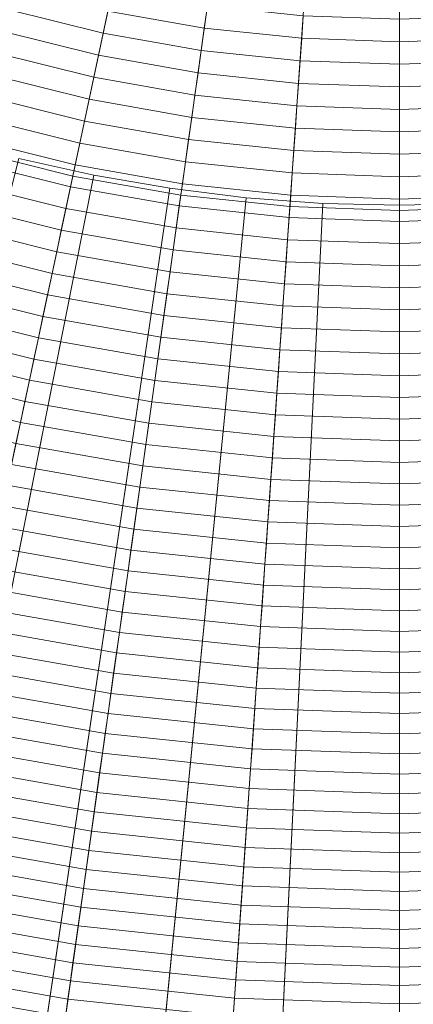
# Model space of a CAD drawing. Header units: centimetres. Extents: x -21.9 to 23.1, y -23 to 22.
# Tile 54 of 192: x -1.8 to 0.7, y -15.6 to -9.3. Entities that reach past the tile are written whole.
import ezdxf

# ---------------------------------------------------------------- set-up
doc = ezdxf.new("R2010")
doc.units = ezdxf.units.CM
doc.header["$LTSCALE"] = 2.54
doc.layers.add('Lucido design-1', color=7, linetype='Continuous')

# ---------------------------------------------------------------- blocks, each defined once
blk = doc.blocks.new('Gruppo-2-1')
at = {"color": 5, "linetype": 'Continuous', "lineweight": 9}
for points in [[(-1.9824, -7.5577, -950.2271), (-1.4845, -7.7195, -950.2271), (-2.1736, -10.1226, -950.2271), (-2.8374, -9.9069, -950.2271)], [(-1.4845, -7.7195, -950.2271), (-0.9766, -7.8461, -950.2271), (-1.4964, -10.2915, -950.2271), (-2.1736, -10.1226, -950.2271)], [(-0.9766, -7.8461, -950.2271), (-0.461, -7.937, -950.2271), (-0.809, -10.4127, -950.2271), (-1.4964, -10.2915, -950.2271)], [(-0.461, -7.937, -950.2271), (0.0596, -7.9917, -950.2271), (-0.1148, -10.4856, -950.2271), (-0.809, -10.4127, -950.2271)], [(0.0596, -7.9917, -950.2271), (0.5828, -8.01, -950.2271), (0.5828, -10.51, -950.2271), (-0.1148, -10.4856, -950.2271)], [(0.5828, -8.01, -950.2271), (1.1059, -7.9917, -950.2271), (1.2803, -10.4856, -950.2271), (0.5828, -10.51, -950.2271)], [(0.5828, -8.01, -950.2271), (0.5828, -10.51, -950.2271), (0.5828, -10.51, -950.2271)], [(-1.9174, -9.229, -935.8003), (-1.3031, -9.3821, -935.8003), (-1.2732, -9.2415, -935.8197), (-1.8777, -9.0908, -935.8197)], [(-1.2732, -9.2415, -935.8197), (-0.6596, -9.3497, -935.8197), (-0.6396, -9.2072, -935.8374), (-1.2433, -9.1008, -935.8374)], [(-1.9569, -9.3669, -935.7794), (-1.3329, -9.5225, -935.7794), (-1.3031, -9.3821, -935.8003), (-1.9174, -9.229, -935.8003)], [(-1.3031, -9.3821, -935.8003), (-0.6796, -9.4921, -935.8003), (-0.6596, -9.3497, -935.8197), (-1.2732, -9.2415, -935.8197)], [(-0.6596, -9.3497, -935.8197), (-0.0399, -9.4149, -935.8197), (-0.0299, -9.2713, -935.8374), (-0.6396, -9.2072, -935.8374)], [(-0.0399, -9.4149, -935.8197), (0.5828, -9.4366, -935.8197), (0.5828, -9.2927, -935.8374), (-0.0299, -9.2713, -935.8374)], [(0.5828, -9.4366, -935.8197), (1.2055, -9.4149, -935.8197), (1.1954, -9.2713, -935.8374), (0.5828, -9.2927, -935.8374)], [(0.5828, -9.4366, -935.8197), (0.5828, -9.2927, -935.8374), (0.5828, -9.2927, -935.8374)], [(-1.9964, -9.5046, -935.7569), (-1.3627, -9.6626, -935.7569), (-1.3329, -9.5225, -935.7794), (-1.9569, -9.3669, -935.7794)], [(-1.3329, -9.5225, -935.7794), (-0.6996, -9.6342, -935.7794), (-0.6796, -9.4921, -935.8003), (-1.3031, -9.3821, -935.8003)], [(-0.6796, -9.4921, -935.8003), (-0.05, -9.5582, -935.8003), (-0.0399, -9.4149, -935.8197), (-0.6596, -9.3497, -935.8197)], [(-0.05, -9.5582, -935.8003), (0.5828, -9.5803, -935.8003), (0.5828, -9.4366, -935.8197), (-0.0399, -9.4149, -935.8197)], [(0.5828, -9.5803, -935.8003), (1.2155, -9.5582, -935.8003), (1.2055, -9.4149, -935.8197), (0.5828, -9.4366, -935.8197)], [(0.5828, -9.5803, -935.8003), (0.5828, -9.4366, -935.8197), (0.5828, -9.4366, -935.8197)], [(-2.0358, -9.6421, -935.7328), (-1.3924, -9.8025, -935.7328), (-1.3627, -9.6626, -935.7569), (-1.9964, -9.5046, -935.7569)], [(-0.6996, -9.6342, -935.7794), (-0.06, -9.7014, -935.7794), (-0.05, -9.5582, -935.8003), (-0.6796, -9.4921, -935.8003)], [(-1.3627, -9.6626, -935.7569), (-0.7195, -9.776, -935.7569), (-0.6996, -9.6342, -935.7794), (-1.3329, -9.5225, -935.7794)], [(-0.06, -9.7014, -935.7794), (0.5828, -9.7238, -935.7794), (0.5828, -9.5803, -935.8003), (-0.05, -9.5582, -935.8003)], [(0.5828, -9.7238, -935.7794), (1.2255, -9.7014, -935.7794), (1.2155, -9.5582, -935.8003), (0.5828, -9.5803, -935.8003)], [(0.5828, -9.7238, -935.7794), (0.5828, -9.5803, -935.8003), (0.5828, -9.5803, -935.8003)], [(-2.0752, -9.7793, -935.7072), (-1.4221, -9.9421, -935.7072), (-1.3924, -9.8025, -935.7328), (-2.0358, -9.6421, -935.7328)], [(-0.7195, -9.776, -935.7569), (-0.07, -9.8443, -935.7569), (-0.06, -9.7014, -935.7794), (-0.6996, -9.6342, -935.7794)], [(-1.3924, -9.8025, -935.7328), (-0.7394, -9.9176, -935.7328), (-0.7195, -9.776, -935.7569), (-1.3627, -9.6626, -935.7569)], [(-0.07, -9.8443, -935.7569), (0.5828, -9.8671, -935.7569), (0.5828, -9.7238, -935.7794), (-0.06, -9.7014, -935.7794)], [(0.5828, -9.8671, -935.7569), (1.2355, -9.8443, -935.7569), (1.2255, -9.7014, -935.7794), (0.5828, -9.7238, -935.7794)], [(0.5828, -9.8671, -935.7569), (0.5828, -9.7238, -935.7794), (0.5828, -9.7238, -935.7794)], [(-2.1144, -9.9162, -935.6799), (-1.4517, -10.0814, -935.6799), (-1.4221, -9.9421, -935.7072), (-2.0752, -9.7793, -935.7072)], [(-1.4221, -9.9421, -935.7072), (-0.7593, -10.059, -935.7072), (-0.7394, -9.9176, -935.7328), (-1.3924, -9.8025, -935.7328)], [(-0.7394, -9.9176, -935.7328), (-0.0799, -9.9869, -935.7328), (-0.07, -9.8443, -935.7569), (-0.7195, -9.776, -935.7569)], [(-0.0799, -9.9869, -935.7328), (0.5828, -10.0101, -935.7328), (0.5828, -9.8671, -935.7569), (-0.07, -9.8443, -935.7569)], [(0.5828, -10.0101, -935.7328), (1.2455, -9.9869, -935.7328), (1.2355, -9.8443, -935.7569), (0.5828, -9.8671, -935.7569)], [(0.5828, -10.0101, -935.7328), (0.5828, -9.8671, -935.7569), (0.5828, -9.8671, -935.7569)], [(-2.1536, -10.0528, -935.6511), (-1.4813, -10.2204, -935.6511), (-1.4517, -10.0814, -935.6799), (-2.1144, -9.9162, -935.6799)], [(-1.4517, -10.0814, -935.6799), (-0.7791, -10.2, -935.6799), (-0.7593, -10.059, -935.7072), (-1.4221, -9.9421, -935.7072)], [(-0.7593, -10.059, -935.7072), (-0.0899, -10.1293, -935.7072), (-0.0799, -9.9869, -935.7328), (-0.7394, -9.9176, -935.7328)], [(-0.0899, -10.1293, -935.7072), (0.5828, -10.1528, -935.7072), (0.5828, -10.0101, -935.7328), (-0.0799, -9.9869, -935.7328)], [(0.5828, -10.1528, -935.7072), (1.2554, -10.1293, -935.7072), (1.2455, -9.9869, -935.7328), (0.5828, -10.0101, -935.7328)], [(0.5828, -10.1528, -935.7072), (0.5828, -10.0101, -935.7328), (0.5828, -10.0101, -935.7328)], [(-2.1927, -10.1891, -935.6207), (-1.5107, -10.3591, -935.6207), (-1.4813, -10.2204, -935.6511), (-2.1536, -10.0528, -935.6511)], [(-1.4813, -10.2204, -935.6511), (-0.7989, -10.3407, -935.6511), (-0.7791, -10.2, -935.6799), (-1.4517, -10.0814, -935.6799)], [(-0.7791, -10.2, -935.6799), (-0.0998, -10.2714, -935.6799), (-0.0899, -10.1293, -935.7072), (-0.7593, -10.059, -935.7072)], [(-2.1736, -10.1226, -949.2271), (-1.4964, -10.2915, -949.2271), (-4.0127, -22.13, -949.2271), (-5.5096, -21.7567, -949.2271)], [(-2.1736, -10.1226, -950.2271), (-1.4964, -10.2915, -950.2271), (-1.4964, -10.2915, -949.2271), (-2.1736, -10.1226, -949.2271)], [(-0.0998, -10.2714, -935.6799), (0.5828, -10.2952, -935.6799), (0.5828, -10.1528, -935.7072), (-0.0899, -10.1293, -935.7072)], [(0.5828, -10.2952, -935.6799), (1.2653, -10.2714, -935.6799), (1.2554, -10.1293, -935.7072), (0.5828, -10.1528, -935.7072)], [(-4.7846, -21.9379, -949.2271), (-3.7267, -22.175, -949.2271), (-1.3617, -10.2853, -949.2271), (-1.839, -10.1783, -949.2271)], [(-1.839, -10.1783, -1010.9271), (-1.3617, -10.2853, -1010.9271), (-3.6489, -21.7838, -1010.9271), (-4.6877, -21.551, -1010.9271)], [(-2.2317, -10.3251, -935.5887), (-1.5401, -10.4975, -935.5887), (-1.5107, -10.3591, -935.6207), (-2.1927, -10.1891, -935.6207)], [(-1.839, -10.1783, -949.2271), (-1.3617, -10.2853, -949.2271), (-1.3617, -10.2853, -1010.9271), (-1.839, -10.1783, -1010.9271)], [(-0.7989, -10.3407, -935.6511), (-0.1097, -10.4132, -935.6511), (-0.0998, -10.2714, -935.6799), (-0.7791, -10.2, -935.6799)], [(0.5828, -10.2952, -935.6799), (0.5828, -10.1528, -935.7072), (0.5828, -10.1528, -935.7072)], [(-1.5107, -10.3591, -935.6207), (-0.8186, -10.4812, -935.6207), (-0.7989, -10.3407, -935.6511), (-1.4813, -10.2204, -935.6511)], [(-0.1097, -10.4132, -935.6511), (0.5828, -10.4374, -935.6511), (0.5828, -10.2952, -935.6799), (-0.0998, -10.2714, -935.6799)], [(0.5828, -10.4374, -935.6511), (1.2753, -10.4132, -935.6511), (1.2653, -10.2714, -935.6799), (0.5828, -10.2952, -935.6799)], [(-1.4964, -10.2915, -949.2271), (-0.809, -10.4127, -949.2271), (-2.4934, -22.3979, -949.2271), (-4.0127, -22.13, -949.2271)], [(-3.7267, -22.175, -949.2271), (-2.6584, -22.3602, -949.2271), (-0.8797, -10.3688, -949.2271), (-1.3617, -10.2853, -949.2271)], [(-1.3617, -10.2853, -1010.9271), (-0.8797, -10.3688, -1010.9271), (-2.5999, -21.9657, -1010.9271), (-3.6489, -21.7838, -1010.9271)], [(-2.2705, -10.4607, -935.5552), (-1.5695, -10.6355, -935.5552), (-1.5401, -10.4975, -935.5887), (-2.2317, -10.3251, -935.5887)], [(-1.4964, -10.2915, -950.2271), (-0.809, -10.4127, -950.2271), (-0.809, -10.4127, -949.2271), (-1.4964, -10.2915, -949.2271)], [(-1.3617, -10.2853, -949.2271), (-0.8797, -10.3688, -949.2271), (-0.8797, -10.3688, -1010.9271), (-1.3617, -10.2853, -1010.9271)], [(0.5828, -10.4374, -935.6511), (0.5828, -10.2952, -935.6799), (0.5828, -10.2952, -935.6799)], [(-2.6584, -22.3602, -949.2271), (-1.5824, -22.4929, -949.2271), (-0.3941, -10.4287, -949.2271), (-0.8797, -10.3688, -949.2271)], [(-0.8797, -10.3688, -1010.9271), (-0.3941, -10.4287, -1010.9271), (-1.5433, -22.096, -1010.9271), (-2.5999, -21.9657, -1010.9271)], [(-1.5401, -10.4975, -935.5887), (-0.8383, -10.6212, -935.5887), (-0.8186, -10.4812, -935.6207), (-1.5107, -10.3591, -935.6207)], [(-0.8797, -10.3688, -949.2271), (-0.3941, -10.4287, -949.2271), (-0.3941, -10.4287, -1010.9271), (-0.8797, -10.3688, -1010.9271)], [(-0.8186, -10.4812, -935.6207), (-0.1196, -10.5546, -935.6207), (-0.1097, -10.4132, -935.6511), (-0.7989, -10.3407, -935.6511)], [(-0.809, -10.4127, -949.2271), (-0.1148, -10.4856, -949.2271), (-0.9591, -22.5591, -949.2271), (-2.4934, -22.3979, -949.2271)], [(-1.5824, -22.4929, -949.2271), (-0.5011, -22.5729, -949.2271), (0.0937, -10.4648, -949.2271), (-0.3941, -10.4287, -949.2271)], [(-0.3941, -10.4287, -1010.9271), (0.0937, -10.4648, -1010.9271), (-0.4816, -22.1746, -1010.9271), (-1.5433, -22.096, -1010.9271)], [(-0.809, -10.4127, -950.2271), (-0.1148, -10.4856, -950.2271), (-0.1148, -10.4856, -949.2271), (-0.809, -10.4127, -949.2271)], [(-0.3941, -10.4287, -949.2271), (0.0937, -10.4648, -949.2271), (0.0937, -10.4648, -1010.9271), (-0.3941, -10.4287, -1010.9271)], [(-0.1196, -10.5546, -935.6207), (0.5828, -10.5792, -935.6207), (0.5828, -10.4374, -935.6511), (-0.1097, -10.4132, -935.6511)], [(0.5828, -10.5792, -935.6207), (1.2852, -10.5546, -935.6207), (1.2753, -10.4132, -935.6511), (0.5828, -10.4374, -935.6511)], [(0.5828, -10.5792, -935.6207), (0.5828, -10.4374, -935.6511), (0.5828, -10.4374, -935.6511)], [(-2.3093, -10.5959, -935.5201), (-1.5987, -10.7731, -935.5201), (-1.5695, -10.6355, -935.5552), (-2.2705, -10.4607, -935.5552)], [(-1.5695, -10.6355, -935.5552), (-0.8579, -10.7609, -935.5552), (-0.8383, -10.6212, -935.5887), (-1.5401, -10.4975, -935.5887)], [(-0.1148, -10.4856, -949.2271), (0.5828, -10.51, -949.2271), (0.5828, -22.613, -949.2271), (-0.9591, -22.5591, -949.2271)], [(-0.8383, -10.6212, -935.5887), (-0.1295, -10.6957, -935.5887), (-0.1196, -10.5546, -935.6207), (-0.8186, -10.4812, -935.6207)], [(-0.5011, -22.5729, -949.2271), (0.5828, -22.6001, -949.2271), (0.5828, -10.4771, -949.2271), (0.0937, -10.4648, -949.2271)], [(0.0937, -10.4648, -1010.9271), (0.5828, -10.4771, -1010.9271), (0.5828, -22.2012, -1010.9271), (-0.4816, -22.1746, -1010.9271)], [(-0.1148, -10.4856, -950.2271), (0.5828, -10.51, -950.2271), (0.5828, -10.51, -949.2271), (-0.1148, -10.4856, -949.2271)], [(0.0937, -10.4648, -949.2271), (0.5828, -10.4771, -949.2271), (0.5828, -10.4771, -1010.9271), (0.0937, -10.4648, -1010.9271)], [(0.5828, -10.4771, -1010.9271), (1.0718, -10.4648, -1010.9271), (1.6471, -22.1746, -1010.9271), (0.5828, -22.2012, -1010.9271)], [(0.5828, -10.4771, -949.2271), (1.0718, -10.4648, -949.2271), (1.0718, -10.4648, -1010.9271), (0.5828, -10.4771, -1010.9271)], [(0.5828, -22.6001, -949.2271), (1.6666, -22.5729, -949.2271), (1.0718, -10.4648, -949.2271), (0.5828, -10.4771, -949.2271)], [(0.5828, -10.4771, -1010.9271), (0.5828, -22.2012, -1010.9271), (0.5828, -22.2012, -1010.9271)], [(0.5828, -10.4771, -949.2271), (0.5828, -10.4771, -1010.9271), (0.5828, -10.4771, -1010.9271)], [(0.5828, -22.6001, -949.2271), (0.5828, -10.4771, -949.2271), (0.5828, -10.4771, -949.2271)], [(0.5828, -10.51, -949.2271), (1.2803, -10.4856, -949.2271), (2.1246, -22.5591, -949.2271), (0.5828, -22.613, -949.2271)], [(0.5828, -10.51, -950.2271), (1.2803, -10.4856, -950.2271), (1.2803, -10.4856, -949.2271), (0.5828, -10.51, -949.2271)], [(0.5828, -10.51, -949.2271), (0.5828, -22.613, -949.2271), (0.5828, -22.613, -949.2271)], [(0.5828, -10.51, -950.2271), (0.5828, -10.51, -949.2271), (0.5828, -10.51, -949.2271)], [(-0.1295, -10.6957, -935.5887), (0.5828, -10.7206, -935.5887), (0.5828, -10.5792, -935.6207), (-0.1196, -10.5546, -935.6207)], [(0.5828, -10.7206, -935.5887), (1.295, -10.6957, -935.5887), (1.2852, -10.5546, -935.6207), (0.5828, -10.5792, -935.6207)], [(0.5828, -10.7206, -935.5887), (0.5828, -10.5792, -935.6207), (0.5828, -10.5792, -935.6207)], [(-2.348, -10.7308, -935.4834), (-1.6279, -10.9103, -935.4834), (-1.5987, -10.7731, -935.5201), (-2.3093, -10.5959, -935.5201)], [(-1.5987, -10.7731, -935.5201), (-0.8775, -10.9003, -935.5201), (-0.8579, -10.7609, -935.5552), (-1.5695, -10.6355, -935.5552)], [(-0.8579, -10.7609, -935.5552), (-0.1393, -10.8365, -935.5552), (-0.1295, -10.6957, -935.5887), (-0.8383, -10.6212, -935.5887)], [(-0.1393, -10.8365, -935.5552), (0.5828, -10.8617, -935.5552), (0.5828, -10.7206, -935.5887), (-0.1295, -10.6957, -935.5887)], [(0.5828, -10.8617, -935.5552), (1.3049, -10.8365, -935.5552), (1.295, -10.6957, -935.5887), (0.5828, -10.7206, -935.5887)], [(-2.3866, -10.8653, -935.4452), (-1.657, -11.0472, -935.4452), (-1.6279, -10.9103, -935.4834), (-2.348, -10.7308, -935.4834)], [(-0.8775, -10.9003, -935.5201), (-0.1491, -10.9768, -935.5201), (-0.1393, -10.8365, -935.5552), (-0.8579, -10.7609, -935.5552)], [(0.5828, -10.8617, -935.5552), (0.5828, -10.7206, -935.5887), (0.5828, -10.7206, -935.5887)], [(-1.6279, -10.9103, -935.4834), (-0.897, -11.0392, -935.4834), (-0.8775, -10.9003, -935.5201), (-1.5987, -10.7731, -935.5201)], [(-2.425, -10.9993, -935.4055), (-1.686, -11.1836, -935.4055), (-1.657, -11.0472, -935.4452), (-2.3866, -10.8653, -935.4452)], [(-0.1491, -10.9768, -935.5201), (0.5828, -11.0024, -935.5201), (0.5828, -10.8617, -935.5552), (-0.1393, -10.8365, -935.5552)], [(0.5828, -11.0024, -935.5201), (1.3147, -10.9768, -935.5201), (1.3049, -10.8365, -935.5552), (0.5828, -10.8617, -935.5552)], [(0.5828, -11.0024, -935.5201), (0.5828, -10.8617, -935.5552), (0.5828, -10.8617, -935.5552)], [(-1.657, -11.0472, -935.4452), (-0.9165, -11.1777, -935.4452), (-0.897, -11.0392, -935.4834), (-1.6279, -10.9103, -935.4834)], [(-0.897, -11.0392, -935.4834), (-0.1589, -11.1168, -935.4834), (-0.1491, -10.9768, -935.5201), (-0.8775, -10.9003, -935.5201)], [(-2.4633, -11.133, -935.3642), (-1.7149, -11.3196, -935.3642), (-1.686, -11.1836, -935.4055), (-2.425, -10.9993, -935.4055)], [(-0.1589, -11.1168, -935.4834), (0.5828, -11.1427, -935.4834), (0.5828, -11.0024, -935.5201), (-0.1491, -10.9768, -935.5201)], [(0.5828, -11.1427, -935.4834), (1.3245, -11.1168, -935.4834), (1.3147, -10.9768, -935.5201), (0.5828, -11.0024, -935.5201)], [(0.5828, -11.1427, -935.4834), (0.5828, -11.0024, -935.5201), (0.5828, -11.0024, -935.5201)], [(-1.686, -11.1836, -935.4055), (-0.9359, -11.3159, -935.4055), (-0.9165, -11.1777, -935.4452), (-1.657, -11.0472, -935.4452)], [(-0.9165, -11.1777, -935.4452), (-0.1687, -11.2563, -935.4452), (-0.1589, -11.1168, -935.4834), (-0.897, -11.0392, -935.4834)], [(-2.5015, -11.2661, -935.3213), (-1.7437, -11.4551, -935.3213), (-1.7149, -11.3196, -935.3642), (-2.4633, -11.133, -935.3642)], [(-0.1687, -11.2563, -935.4452), (0.5828, -11.2826, -935.4452), (0.5828, -11.1427, -935.4834), (-0.1589, -11.1168, -935.4834)], [(0.5828, -11.2826, -935.4452), (1.3342, -11.2563, -935.4452), (1.3245, -11.1168, -935.4834), (0.5828, -11.1427, -935.4834)], [(0.5828, -11.2826, -935.4452), (0.5828, -11.1427, -935.4834), (0.5828, -11.1427, -935.4834)], [(-1.7149, -11.3196, -935.3642), (-0.9552, -11.4535, -935.3642), (-0.9359, -11.3159, -935.4055), (-1.686, -11.1836, -935.4055)], [(-0.9359, -11.3159, -935.4055), (-0.1784, -11.3955, -935.4055), (-0.1687, -11.2563, -935.4452), (-0.9165, -11.1777, -935.4452)], [(-2.5396, -11.3988, -935.277), (-1.7724, -11.5901, -935.277), (-1.7437, -11.4551, -935.3213), (-2.5015, -11.2661, -935.3213)], [(-0.1784, -11.3955, -935.4055), (0.5828, -11.422, -935.4055), (0.5828, -11.2826, -935.4452), (-0.1687, -11.2563, -935.4452)], [(0.5828, -11.422, -935.4055), (1.3439, -11.3955, -935.4055), (1.3342, -11.2563, -935.4452), (0.5828, -11.2826, -935.4452)], [(-1.7437, -11.4551, -935.3213), (-0.9745, -11.5907, -935.3213), (-0.9552, -11.4535, -935.3642), (-1.7149, -11.3196, -935.3642)], [(-0.9552, -11.4535, -935.3642), (-0.1881, -11.5341, -935.3642), (-0.1784, -11.3955, -935.4055), (-0.9359, -11.3159, -935.4055)], [(0.5828, -11.422, -935.4055), (0.5828, -11.2826, -935.4452), (0.5828, -11.2826, -935.4452)], [(-2.5775, -11.5311, -935.2311), (-1.801, -11.7247, -935.2311), (-1.7724, -11.5901, -935.277), (-2.5396, -11.3988, -935.277)], [(-0.1881, -11.5341, -935.3642), (0.5828, -11.5611, -935.3642), (0.5828, -11.422, -935.4055), (-0.1784, -11.3955, -935.4055)], [(0.5828, -11.5611, -935.3642), (1.3536, -11.5341, -935.3642), (1.3439, -11.3955, -935.4055), (0.5828, -11.422, -935.4055)], [(-1.7724, -11.5901, -935.277), (-0.9937, -11.7274, -935.277), (-0.9745, -11.5907, -935.3213), (-1.7437, -11.4551, -935.3213)], [(-0.9745, -11.5907, -935.3213), (-0.1978, -11.6723, -935.3213), (-0.1881, -11.5341, -935.3642), (-0.9552, -11.4535, -935.3642)], [(0.5828, -11.5611, -935.3642), (0.5828, -11.422, -935.4055), (0.5828, -11.422, -935.4055)], [(-2.6153, -11.6628, -935.1837), (-1.8295, -11.8587, -935.1837), (-1.801, -11.7247, -935.2311), (-2.5775, -11.5311, -935.2311)], [(-0.1978, -11.6723, -935.3213), (0.5828, -11.6996, -935.3213), (0.5828, -11.5611, -935.3642), (-0.1881, -11.5341, -935.3642)], [(0.5828, -11.6996, -935.3213), (1.3633, -11.6723, -935.3213), (1.3536, -11.5341, -935.3642), (0.5828, -11.5611, -935.3642)], [(0.5828, -11.6996, -935.3213), (0.5828, -11.5611, -935.3642), (0.5828, -11.5611, -935.3642)], [(-1.801, -11.7247, -935.2311), (-1.0129, -11.8636, -935.2311), (-0.9937, -11.7274, -935.277), (-1.7724, -11.5901, -935.277)], [(-0.9937, -11.7274, -935.277), (-0.2074, -11.8101, -935.277), (-0.1978, -11.6723, -935.3213), (-0.9745, -11.5907, -935.3213)], [(-2.6529, -11.794, -935.1347), (-1.8579, -11.9923, -935.1347), (-1.8295, -11.8587, -935.1837), (-2.6153, -11.6628, -935.1837)], [(-0.2074, -11.8101, -935.277), (0.5828, -11.8377, -935.277), (0.5828, -11.6996, -935.3213), (-0.1978, -11.6723, -935.3213)], [(0.5828, -11.8377, -935.277), (1.3729, -11.8101, -935.277), (1.3633, -11.6723, -935.3213), (0.5828, -11.6996, -935.3213)], [(0.5828, -11.8377, -935.277), (0.5828, -11.6996, -935.3213), (0.5828, -11.6996, -935.3213)], [(-1.8295, -11.8587, -935.1837), (-1.032, -11.9994, -935.1837), (-1.0129, -11.8636, -935.2311), (-1.801, -11.7247, -935.2311)], [(-1.0129, -11.8636, -935.2311), (-0.217, -11.9473, -935.2311), (-0.2074, -11.8101, -935.277), (-0.9937, -11.7274, -935.277)], [(-0.217, -11.9473, -935.2311), (0.5828, -11.9752, -935.2311), (0.5828, -11.8377, -935.277), (-0.2074, -11.8101, -935.277)], [(0.5828, -11.9752, -935.2311), (1.3825, -11.9473, -935.2311), (1.3729, -11.8101, -935.277), (0.5828, -11.8377, -935.277)], [(-1.8579, -11.9923, -935.1347), (-1.051, -12.1345, -935.1347), (-1.032, -11.9994, -935.1837), (-1.8295, -11.8587, -935.1837)], [(-1.032, -11.9994, -935.1837), (-0.2266, -12.084, -935.1837), (-0.217, -11.9473, -935.2311), (-1.0129, -11.8636, -935.2311)], [(0.5828, -11.9752, -935.2311), (0.5828, -11.8377, -935.277), (0.5828, -11.8377, -935.277)], [(-0.2266, -12.084, -935.1837), (0.5828, -12.1123, -935.1837), (0.5828, -11.9752, -935.2311), (-0.217, -11.9473, -935.2311)], [(0.5828, -12.1123, -935.1837), (1.3921, -12.084, -935.1837), (1.3825, -11.9473, -935.2311), (0.5828, -11.9752, -935.2311)], [(-1.8861, -12.1253, -935.0843), (-1.0699, -12.2692, -935.0843), (-1.051, -12.1345, -935.1347), (-1.8579, -11.9923, -935.1347)], [(-1.051, -12.1345, -935.1347), (-0.2361, -12.2202, -935.1347), (-0.2266, -12.084, -935.1837), (-1.032, -11.9994, -935.1837)], [(0.5828, -12.1123, -935.1837), (0.5828, -11.9752, -935.2311), (0.5828, -11.9752, -935.2311)], [(-0.2361, -12.2202, -935.1347), (0.5828, -12.2488, -935.1347), (0.5828, -12.1123, -935.1837), (-0.2266, -12.084, -935.1837)], [(0.5828, -12.2488, -935.1347), (1.4016, -12.2202, -935.1347), (1.3921, -12.084, -935.1837), (0.5828, -12.1123, -935.1837)], [(-1.9143, -12.2577, -935.0324), (-1.0887, -12.4033, -935.0324), (-1.0699, -12.2692, -935.0843), (-1.8861, -12.1253, -935.0843)], [(-1.0699, -12.2692, -935.0843), (-0.2456, -12.3558, -935.0843), (-0.2361, -12.2202, -935.1347), (-1.051, -12.1345, -935.1347)], [(0.5828, -12.2488, -935.1347), (0.5828, -12.1123, -935.1837), (0.5828, -12.1123, -935.1837)], [(-1.9423, -12.3895, -934.9789), (-1.1075, -12.5368, -934.9789), (-1.0887, -12.4033, -935.0324), (-1.9143, -12.2577, -935.0324)], [(-1.0887, -12.4033, -935.0324), (-0.255, -12.4909, -935.0324), (-0.2456, -12.3558, -935.0843), (-1.0699, -12.2692, -935.0843)], [(-0.2456, -12.3558, -935.0843), (0.5828, -12.3847, -935.0843), (0.5828, -12.2488, -935.1347), (-0.2361, -12.2202, -935.1347)], [(0.5828, -12.3847, -935.0843), (1.4111, -12.3558, -935.0843), (1.4016, -12.2202, -935.1347), (0.5828, -12.2488, -935.1347)], [(0.5828, -12.3847, -935.0843), (0.5828, -12.2488, -935.1347), (0.5828, -12.2488, -935.1347)], [(-1.9702, -12.5208, -934.924), (-1.1262, -12.6697, -934.924), (-1.1075, -12.5368, -934.9789), (-1.9423, -12.3895, -934.9789)], [(-0.255, -12.4909, -935.0324), (0.5828, -12.5201, -935.0324), (0.5828, -12.3847, -935.0843), (-0.2456, -12.3558, -935.0843)], [(0.5828, -12.5201, -935.0324), (1.4205, -12.4909, -935.0324), (1.4111, -12.3558, -935.0843), (0.5828, -12.3847, -935.0843)], [(0.5828, -12.5201, -935.0324), (0.5828, -12.3847, -935.0843), (0.5828, -12.3847, -935.0843)], [(-1.1075, -12.5368, -934.9789), (-0.2644, -12.6254, -934.9789), (-0.255, -12.4909, -935.0324), (-1.0887, -12.4033, -935.0324)], [(-1.998, -12.6515, -934.8676), (-1.1448, -12.8019, -934.8676), (-1.1262, -12.6697, -934.924), (-1.9702, -12.5208, -934.924)], [(-0.2644, -12.6254, -934.9789), (0.5828, -12.6549, -934.9789), (0.5828, -12.5201, -935.0324), (-0.255, -12.4909, -935.0324)], [(0.5828, -12.6549, -934.9789), (1.43, -12.6254, -934.9789), (1.4205, -12.4909, -935.0324), (0.5828, -12.5201, -935.0324)], [(0.5828, -12.6549, -934.9789), (0.5828, -12.5201, -935.0324), (0.5828, -12.5201, -935.0324)], [(-1.1262, -12.6697, -934.924), (-0.2738, -12.7592, -934.924), (-0.2644, -12.6254, -934.9789), (-1.1075, -12.5368, -934.9789)], [(-2.0256, -12.7816, -934.8097), (-1.1633, -12.9336, -934.8097), (-1.1448, -12.8019, -934.8676), (-1.998, -12.6515, -934.8676)], [(-0.2738, -12.7592, -934.924), (0.5828, -12.7892, -934.924), (0.5828, -12.6549, -934.9789), (-0.2644, -12.6254, -934.9789)], [(0.5828, -12.7892, -934.924), (1.4393, -12.7592, -934.924), (1.43, -12.6254, -934.9789), (0.5828, -12.6549, -934.9789)], [(-1.1448, -12.8019, -934.8676), (-0.2831, -12.8925, -934.8676), (-0.2738, -12.7592, -934.924), (-1.1262, -12.6697, -934.924)], [(0.5828, -12.7892, -934.924), (0.5828, -12.6549, -934.9789), (0.5828, -12.6549, -934.9789)], [(-0.2831, -12.8925, -934.8676), (0.5828, -12.9227, -934.8676), (0.5828, -12.7892, -934.924), (-0.2738, -12.7592, -934.924)], [(0.5828, -12.9227, -934.8676), (1.4486, -12.8925, -934.8676), (1.4393, -12.7592, -934.924), (0.5828, -12.7892, -934.924)], [(-2.0531, -12.911, -934.7503), (-1.1817, -13.0646, -934.7503), (-1.1633, -12.9336, -934.8097), (-2.0256, -12.7816, -934.8097)], [(-1.1633, -12.9336, -934.8097), (-0.2924, -13.0251, -934.8097), (-0.2831, -12.8925, -934.8676), (-1.1448, -12.8019, -934.8676)], [(0.5828, -12.9227, -934.8676), (0.5828, -12.7892, -934.924), (0.5828, -12.7892, -934.924)], [(-0.2924, -13.0251, -934.8097), (0.5828, -13.0557, -934.8097), (0.5828, -12.9227, -934.8676), (-0.2831, -12.8925, -934.8676)], [(0.5828, -13.0557, -934.8097), (1.4579, -13.0251, -934.8097), (1.4486, -12.8925, -934.8676), (0.5828, -12.9227, -934.8676)], [(-2.0805, -13.0397, -934.6895), (-1.2, -13.195, -934.6895), (-1.1817, -13.0646, -934.7503), (-2.0531, -12.911, -934.7503)], [(-1.1817, -13.0646, -934.7503), (-0.3016, -13.1571, -934.7503), (-0.2924, -13.0251, -934.8097), (-1.1633, -12.9336, -934.8097)], [(0.5828, -13.0557, -934.8097), (0.5828, -12.9227, -934.8676), (0.5828, -12.9227, -934.8676)], [(-0.3016, -13.1571, -934.7503), (0.5828, -13.188, -934.7503), (0.5828, -13.0557, -934.8097), (-0.2924, -13.0251, -934.8097)], [(0.5828, -13.188, -934.7503), (1.4671, -13.1571, -934.7503), (1.4579, -13.0251, -934.8097), (0.5828, -13.0557, -934.8097)], [(-2.1077, -13.1678, -934.6272), (-1.2182, -13.3247, -934.6272), (-1.2, -13.195, -934.6895), (-2.0805, -13.0397, -934.6895)], [(-1.2, -13.195, -934.6895), (-0.3108, -13.2885, -934.6895), (-0.3016, -13.1571, -934.7503), (-1.1817, -13.0646, -934.7503)], [(0.5828, -13.188, -934.7503), (0.5828, -13.0557, -934.8097), (0.5828, -13.0557, -934.8097)], [(-2.1348, -13.2953, -934.5635), (-1.2364, -13.4537, -934.5635), (-1.2182, -13.3247, -934.6272), (-2.1077, -13.1678, -934.6272)], [(-1.2182, -13.3247, -934.6272), (-0.3199, -13.4191, -934.6272), (-0.3108, -13.2885, -934.6895), (-1.2, -13.195, -934.6895)], [(-0.3108, -13.2885, -934.6895), (0.5828, -13.3197, -934.6895), (0.5828, -13.188, -934.7503), (-0.3016, -13.1571, -934.7503)], [(0.5828, -13.3197, -934.6895), (1.4763, -13.2885, -934.6895), (1.4671, -13.1571, -934.7503), (0.5828, -13.188, -934.7503)], [(0.5828, -13.3197, -934.6895), (0.5828, -13.188, -934.7503), (0.5828, -13.188, -934.7503)], [(-2.1618, -13.422, -934.4984), (-1.2544, -13.582, -934.4984), (-1.2364, -13.4537, -934.5635), (-2.1348, -13.2953, -934.5635)], [(-1.2364, -13.4537, -934.5635), (-0.329, -13.549, -934.5635), (-0.3199, -13.4191, -934.6272), (-1.2182, -13.3247, -934.6272)], [(-0.3199, -13.4191, -934.6272), (0.5828, -13.4506, -934.6272), (0.5828, -13.3197, -934.6895), (-0.3108, -13.2885, -934.6895)], [(0.5828, -13.4506, -934.6272), (1.4855, -13.4191, -934.6272), (1.4763, -13.2885, -934.6895), (0.5828, -13.3197, -934.6895)], [(0.5828, -13.4506, -934.6272), (0.5828, -13.3197, -934.6895), (0.5828, -13.3197, -934.6895)], [(-2.1885, -13.548, -934.4318), (-1.2723, -13.7095, -934.4318), (-1.2544, -13.582, -934.4984), (-2.1618, -13.422, -934.4984)], [(-1.2544, -13.582, -934.4984), (-0.3381, -13.6783, -934.4984), (-0.329, -13.549, -934.5635), (-1.2364, -13.4537, -934.5635)], [(-0.329, -13.549, -934.5635), (0.5828, -13.5809, -934.5635), (0.5828, -13.4506, -934.6272), (-0.3199, -13.4191, -934.6272)], [(0.5828, -13.5809, -934.5635), (1.4945, -13.549, -934.5635), (1.4855, -13.4191, -934.6272), (0.5828, -13.4506, -934.6272)], [(0.5828, -13.5809, -934.5635), (0.5828, -13.4506, -934.6272), (0.5828, -13.4506, -934.6272)], [(-2.2152, -13.6733, -934.3637), (-1.2901, -13.8364, -934.3637), (-1.2723, -13.7095, -934.4318), (-2.1885, -13.548, -934.4318)], [(-1.2723, -13.7095, -934.4318), (-0.347, -13.8068, -934.4318), (-0.3381, -13.6783, -934.4984), (-1.2544, -13.582, -934.4984)], [(-0.3381, -13.6783, -934.4984), (0.5828, -13.7104, -934.4984), (0.5828, -13.5809, -934.5635), (-0.329, -13.549, -934.5635)], [(0.5828, -13.7104, -934.4984), (1.5036, -13.6783, -934.4984), (1.4945, -13.549, -934.5635), (0.5828, -13.5809, -934.5635)], [(0.5828, -13.7104, -934.4984), (0.5828, -13.5809, -934.5635), (0.5828, -13.5809, -934.5635)], [(-2.2416, -13.7978, -934.2943), (-1.3079, -13.9624, -934.2943), (-1.2901, -13.8364, -934.3637), (-2.2152, -13.6733, -934.3637)], [(-1.2901, -13.8364, -934.3637), (-0.356, -13.9346, -934.3637), (-0.347, -13.8068, -934.4318), (-1.2723, -13.7095, -934.4318)], [(-0.347, -13.8068, -934.4318), (0.5828, -13.8393, -934.4318), (0.5828, -13.7104, -934.4984), (-0.3381, -13.6783, -934.4984)], [(0.5828, -13.8393, -934.4318), (1.5126, -13.8068, -934.4318), (1.5036, -13.6783, -934.4984), (0.5828, -13.7104, -934.4984)], [(0.5828, -13.8393, -934.4318), (0.5828, -13.7104, -934.4984), (0.5828, -13.7104, -934.4984)], [(-2.268, -13.9216, -934.2235), (-1.3255, -14.0878, -934.2235), (-1.3079, -13.9624, -934.2943), (-2.2416, -13.7978, -934.2943)], [(-1.3079, -13.9624, -934.2943), (-0.3649, -14.0616, -934.2943), (-0.356, -13.9346, -934.3637), (-1.2901, -13.8364, -934.3637)], [(-0.356, -13.9346, -934.3637), (0.5828, -13.9673, -934.3637), (0.5828, -13.8393, -934.4318), (-0.347, -13.8068, -934.4318)], [(0.5828, -13.9673, -934.3637), (1.5215, -13.9346, -934.3637), (1.5126, -13.8068, -934.4318), (0.5828, -13.8393, -934.4318)], [(0.5828, -13.9673, -934.3637), (0.5828, -13.8393, -934.4318), (0.5828, -13.8393, -934.4318)], [(-2.2941, -14.0446, -934.1512), (-1.343, -14.2123, -934.1512), (-1.3255, -14.0878, -934.2235), (-2.268, -13.9216, -934.2235)], [(-1.3255, -14.0878, -934.2235), (-0.3737, -14.1878, -934.2235), (-0.3649, -14.0616, -934.2943), (-1.3079, -13.9624, -934.2943)], [(-0.3649, -14.0616, -934.2943), (0.5828, -14.0947, -934.2943), (0.5828, -13.9673, -934.3637), (-0.356, -13.9346, -934.3637)], [(0.5828, -14.0947, -934.2943), (1.5304, -14.0616, -934.2943), (1.5215, -13.9346, -934.3637), (0.5828, -13.9673, -934.3637)], [(0.5828, -14.0947, -934.2943), (0.5828, -13.9673, -934.3637), (0.5828, -13.9673, -934.3637)], [(-2.3201, -14.1668, -934.0776), (-1.3604, -14.336, -934.0776), (-1.343, -14.2123, -934.1512), (-2.2941, -14.0446, -934.1512)], [(-1.343, -14.2123, -934.1512), (-0.3825, -14.3132, -934.1512), (-0.3737, -14.1878, -934.2235), (-1.3255, -14.0878, -934.2235)], [(-0.3737, -14.1878, -934.2235), (0.5828, -14.2212, -934.2235), (0.5828, -14.0947, -934.2943), (-0.3649, -14.0616, -934.2943)], [(0.5828, -14.2212, -934.2235), (1.5392, -14.1878, -934.2235), (1.5304, -14.0616, -934.2943), (0.5828, -14.0947, -934.2943)], [(0.5828, -14.2212, -934.2235), (0.5828, -14.0947, -934.2943), (0.5828, -14.0947, -934.2943)], [(-2.3459, -14.2882, -934.0026), (-1.3776, -14.4589, -934.0026), (-1.3604, -14.336, -934.0776), (-2.3201, -14.1668, -934.0776)], [(-1.3604, -14.336, -934.0776), (-0.3912, -14.4379, -934.0776), (-0.3825, -14.3132, -934.1512), (-1.343, -14.2123, -934.1512)], [(-0.3825, -14.3132, -934.1512), (0.5828, -14.3469, -934.1512), (0.5828, -14.2212, -934.2235), (-0.3737, -14.1878, -934.2235)], [(0.5828, -14.3469, -934.1512), (1.548, -14.3132, -934.1512), (1.5392, -14.1878, -934.2235), (0.5828, -14.2212, -934.2235)], [(0.5828, -14.3469, -934.1512), (0.5828, -14.2212, -934.2235), (0.5828, -14.2212, -934.2235)], [(-2.3715, -14.4087, -933.9263), (-1.3948, -14.581, -933.9263), (-1.3776, -14.4589, -934.0026), (-2.3459, -14.2882, -934.0026)], [(-1.3776, -14.4589, -934.0026), (-0.3998, -14.5617, -934.0026), (-0.3912, -14.4379, -934.0776), (-1.3604, -14.336, -934.0776)], [(-0.3912, -14.4379, -934.0776), (0.5828, -14.4719, -934.0776), (0.5828, -14.3469, -934.1512), (-0.3825, -14.3132, -934.1512)], [(0.5828, -14.4719, -934.0776), (1.5567, -14.4379, -934.0776), (1.548, -14.3132, -934.1512), (0.5828, -14.3469, -934.1512)], [(0.5828, -14.4719, -934.0776), (0.5828, -14.3469, -934.1512), (0.5828, -14.3469, -934.1512)], [(-2.397, -14.5285, -933.8485), (-1.4118, -14.7022, -933.8485), (-1.3948, -14.581, -933.9263), (-2.3715, -14.4087, -933.9263)], [(-1.3948, -14.581, -933.9263), (-0.4084, -14.6846, -933.9263), (-0.3998, -14.5617, -934.0026), (-1.3776, -14.4589, -934.0026)], [(-0.3998, -14.5617, -934.0026), (0.5828, -14.596, -934.0026), (0.5828, -14.4719, -934.0776), (-0.3912, -14.4379, -934.0776)], [(0.5828, -14.596, -934.0026), (1.5654, -14.5617, -934.0026), (1.5567, -14.4379, -934.0776), (0.5828, -14.4719, -934.0776)], [(-2.4222, -14.6474, -933.7694), (-1.4287, -14.8226, -933.7694), (-1.4118, -14.7022, -933.8485), (-2.397, -14.5285, -933.8485)], [(0.5828, -14.596, -934.0026), (0.5828, -14.4719, -934.0776), (0.5828, -14.4719, -934.0776)], [(-1.4118, -14.7022, -933.8485), (-0.417, -14.8068, -933.8485), (-0.4084, -14.6846, -933.9263), (-1.3948, -14.581, -933.9263)], [(-0.4084, -14.6846, -933.9263), (0.5828, -14.7193, -933.9263), (0.5828, -14.596, -934.0026), (-0.3998, -14.5617, -934.0026)], [(0.5828, -14.7193, -933.9263), (1.574, -14.6846, -933.9263), (1.5654, -14.5617, -934.0026), (0.5828, -14.596, -934.0026)], [(-2.4473, -14.7654, -933.689), (-1.4455, -14.9421, -933.689), (-1.4287, -14.8226, -933.7694), (-2.4222, -14.6474, -933.7694)], [(0.5828, -14.7193, -933.9263), (0.5828, -14.596, -934.0026), (0.5828, -14.596, -934.0026)], [(-1.4287, -14.8226, -933.7694), (-0.4254, -14.928, -933.7694), (-0.417, -14.8068, -933.8485), (-1.4118, -14.7022, -933.8485)], [(-0.417, -14.8068, -933.8485), (0.5828, -14.8417, -933.8485), (0.5828, -14.7193, -933.9263), (-0.4084, -14.6846, -933.9263)], [(0.5828, -14.8417, -933.8485), (1.5825, -14.8068, -933.8485), (1.574, -14.6846, -933.9263), (0.5828, -14.7193, -933.9263)], [(-2.4722, -14.8826, -933.6073), (-1.4622, -15.0607, -933.6073), (-1.4455, -14.9421, -933.689), (-2.4473, -14.7654, -933.689)], [(0.5828, -14.8417, -933.8485), (0.5828, -14.7193, -933.9263), (0.5828, -14.7193, -933.9263)], [(-1.4455, -14.9421, -933.689), (-0.4339, -15.0484, -933.689), (-0.4254, -14.928, -933.7694), (-1.4287, -14.8226, -933.7694)], [(-0.4254, -14.928, -933.7694), (0.5828, -14.9632, -933.7694), (0.5828, -14.8417, -933.8485), (-0.417, -14.8068, -933.8485)], [(0.5828, -14.9632, -933.7694), (1.591, -14.928, -933.7694), (1.5825, -14.8068, -933.8485), (0.5828, -14.8417, -933.8485)], [(0.5828, -14.9632, -933.7694), (0.5828, -14.8417, -933.8485), (0.5828, -14.8417, -933.8485)], [(-2.4969, -14.9988, -933.5242), (-1.4787, -15.1784, -933.5242), (-1.4622, -15.0607, -933.6073), (-2.4722, -14.8826, -933.6073)], [(-1.4622, -15.0607, -933.6073), (-0.4422, -15.1679, -933.6073), (-0.4339, -15.0484, -933.689), (-1.4455, -14.9421, -933.689)], [(-0.4339, -15.0484, -933.689), (0.5828, -15.0839, -933.689), (0.5828, -14.9632, -933.7694), (-0.4254, -14.928, -933.7694)], [(0.5828, -15.0839, -933.689), (1.5994, -15.0484, -933.689), (1.591, -14.928, -933.7694), (0.5828, -14.9632, -933.7694)], [(0.5828, -15.0839, -933.689), (0.5828, -14.9632, -933.7694), (0.5828, -14.9632, -933.7694)], [(-2.5215, -15.1142, -933.4398), (-1.4952, -15.2952, -933.4398), (-1.4787, -15.1784, -933.5242), (-2.4969, -14.9988, -933.5242)], [(-1.4787, -15.1784, -933.5242), (-0.4505, -15.2864, -933.5242), (-0.4422, -15.1679, -933.6073), (-1.4622, -15.0607, -933.6073)], [(-0.4422, -15.1679, -933.6073), (0.5828, -15.2037, -933.6073), (0.5828, -15.0839, -933.689), (-0.4339, -15.0484, -933.689)], [(0.5828, -15.2037, -933.6073), (1.6077, -15.1679, -933.6073), (1.5994, -15.0484, -933.689), (0.5828, -15.0839, -933.689)], [(0.5828, -15.2037, -933.6073), (0.5828, -15.0839, -933.689), (0.5828, -15.0839, -933.689)], [(-2.5458, -15.2286, -933.3541), (-1.5114, -15.411, -933.3541), (-1.4952, -15.2952, -933.4398), (-2.5215, -15.1142, -933.4398)], [(-1.4952, -15.2952, -933.4398), (-0.4587, -15.4041, -933.4398), (-0.4505, -15.2864, -933.5242), (-1.4787, -15.1784, -933.5242)], [(-0.4505, -15.2864, -933.5242), (0.5828, -15.3225, -933.5242), (0.5828, -15.2037, -933.6073), (-0.4422, -15.1679, -933.6073)], [(0.5828, -15.3225, -933.5242), (1.616, -15.2864, -933.5242), (1.6077, -15.1679, -933.6073), (0.5828, -15.2037, -933.6073)], [(0.5828, -15.3225, -933.5242), (0.5828, -15.2037, -933.6073), (0.5828, -15.2037, -933.6073)], [(-2.5699, -15.3421, -933.2671), (-1.5276, -15.5259, -933.2671), (-1.5114, -15.411, -933.3541), (-2.5458, -15.2286, -933.3541)], [(-2.5938, -15.4547, -933.1788), (-1.5436, -15.6398, -933.1788), (-1.5276, -15.5259, -933.2671), (-2.5699, -15.3421, -933.2671)], [(-1.5114, -15.411, -933.3541), (-0.4669, -15.5208, -933.3541), (-0.4587, -15.4041, -933.4398), (-1.4952, -15.2952, -933.4398)], [(-0.4587, -15.4041, -933.4398), (0.5828, -15.4405, -933.4398), (0.5828, -15.3225, -933.5242), (-0.4505, -15.2864, -933.5242)], [(0.5828, -15.4405, -933.4398), (1.6243, -15.4041, -933.4398), (1.616, -15.2864, -933.5242), (0.5828, -15.3225, -933.5242)], [(0.5828, -15.4405, -933.4398), (0.5828, -15.3225, -933.5242), (0.5828, -15.3225, -933.5242)], [(-0.4669, -15.5208, -933.3541), (0.5828, -15.5574, -933.3541), (0.5828, -15.4405, -933.4398), (-0.4587, -15.4041, -933.4398)], [(0.5828, -15.5574, -933.3541), (1.6324, -15.5208, -933.3541), (1.6243, -15.4041, -933.4398), (0.5828, -15.4405, -933.4398)], [(-2.6175, -15.5662, -933.0893), (-1.5595, -15.7528, -933.0893), (-1.5436, -15.6398, -933.1788), (-2.5938, -15.4547, -933.1788)], [(-1.5276, -15.5259, -933.2671), (-0.475, -15.6365, -933.2671), (-0.4669, -15.5208, -933.3541), (-1.5114, -15.411, -933.3541)], [(0.5828, -15.5574, -933.3541), (0.5828, -15.4405, -933.4398), (0.5828, -15.4405, -933.4398)], [(-1.5436, -15.6398, -933.1788), (-0.483, -15.7513, -933.1788), (-0.475, -15.6365, -933.2671), (-1.5276, -15.5259, -933.2671)], [(-0.475, -15.6365, -933.2671), (0.5828, -15.6735, -933.2671), (0.5828, -15.5574, -933.3541), (-0.4669, -15.5208, -933.3541)], [(0.5828, -15.6735, -933.2671), (1.6405, -15.6365, -933.2671), (1.6324, -15.5208, -933.3541), (0.5828, -15.5574, -933.3541)], [(0.5828, -15.6735, -933.2671), (0.5828, -15.5574, -933.3541), (0.5828, -15.5574, -933.3541)]]:
    blk.add_3dface(points, dxfattribs=at)

msp = doc.modelspace()

# ---------------------------------------------------------------- block references
at = {"layer": 'Lucido design-1', "color": 5, "true_color": 0x0000ff}
msp.add_blockref('Gruppo-2-1', (0, 0), dxfattribs=at)

doc.saveas('drawing.dxf')
